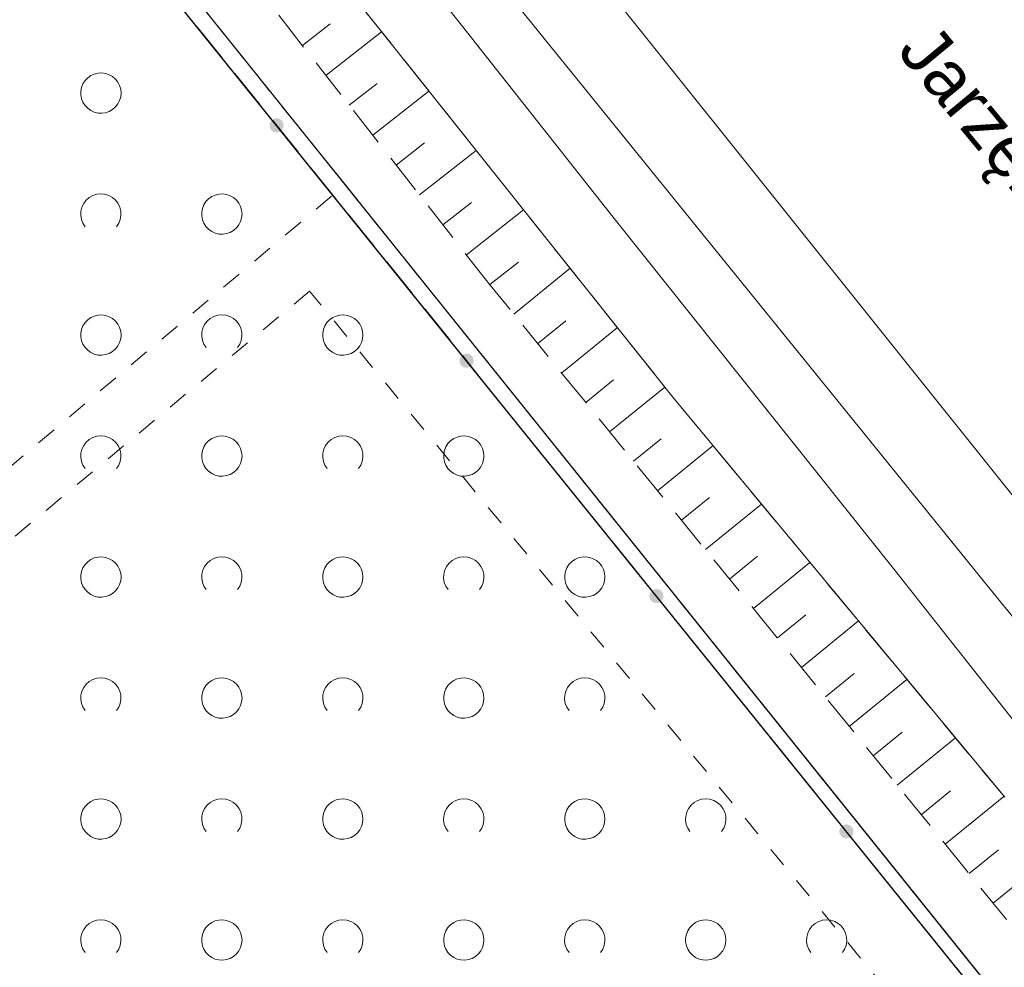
# Model space of a CAD drawing. Extents: x 5474185 to 5474933, y 5916077 to 5916824.
# Tile 102 of 256: x 5474408 to 5474433, y 5916661 to 5916684. Entities that reach past the tile are written whole.
import ezdxf

# ---------------------------------------------------------------- set-up
doc = ezdxf.new("R2010")
doc.units = 0
for name, pattern in [('PRZER1-1', [1, 0.5, -0.5]), ('PRZER2-1', [1.5, 1, -0.5]), ('PRZER3-1', [2, 1.5, -0.5])]:
    doc.linetypes.add(name, pattern=pattern)
for name, color, linetype, lineweight in [('GESDZI', 253, 'CONTINUOUS', 18), ('GESKKL', 253, 'CONTINUOUS', 18), ('GESUZY', 253, 'CONTINUOUS', 18), ('GSLKOG', 253, 'CONTINUOUS', 35), ('GSSPDR', 253, 'CONTINUOUS', 18), ('GSSTZI', 254, 'CONTINUOUS', 18), ('GSSZAD', 254, 'CONTINUOUS', 18), ('GSSZSN', 254, 'CONTINUOUS', 18), ('GTGTXT_O', 254, 'CONTINUOUS', 18)]:
    doc.layers.add(name, color=color, linetype=linetype, lineweight=lineweight)
doc.styles.add('Arial', font='arial.ttf')

msp = doc.modelspace()

# ---------------------------------------------------------------- hatches: boundary and pattern name
at = {"layer": 'GSLKOG'}
for points in [[(5474414.683226, 5916681.296493), (5474414.638821, 5916681.307227), (5474414.598706, 5916681.329088), (5474414.565617, 5916681.360585), (5474414.541807, 5916681.399574), (5474414.5289, 5916681.443397), (5474414.527773, 5916681.489067), (5474414.538507, 5916681.533472), (5474414.560368, 5916681.573587), (5474414.591865, 5916681.606677), (5474414.630854, 5916681.630486), (5474414.674677, 5916681.643394), (5474414.720347, 5916681.64452), (5474414.764752, 5916681.633786), (5474414.804867, 5916681.611926), (5474414.837957, 5916681.580428), (5474414.861767, 5916681.54144), (5474414.874674, 5916681.497616), (5474414.8758, 5916681.451946), (5474414.865066, 5916681.407541), (5474414.843206, 5916681.367426), (5474414.811708, 5916681.334337), (5474414.77272, 5916681.310527), (5474414.728896, 5916681.29762)], [(5474414.683226, 5916681.296493), (5474414.638821, 5916681.307227), (5474414.598706, 5916681.329088), (5474414.565617, 5916681.360585), (5474414.541807, 5916681.399574), (5474414.5289, 5916681.443397), (5474414.527773, 5916681.489067), (5474414.538507, 5916681.533472), (5474414.560368, 5916681.573587), (5474414.591865, 5916681.606677), (5474414.630854, 5916681.630486), (5474414.674677, 5916681.643394), (5474414.720347, 5916681.64452), (5474414.764752, 5916681.633786), (5474414.804867, 5916681.611926), (5474414.837957, 5916681.580428), (5474414.861767, 5916681.54144), (5474414.874674, 5916681.497616), (5474414.8758, 5916681.451946), (5474414.865066, 5916681.407541), (5474414.843206, 5916681.367426), (5474414.811708, 5916681.334337), (5474414.77272, 5916681.310527), (5474414.728896, 5916681.29762)], [(5474419.394144, 5916675.460634), (5474419.349739, 5916675.471368), (5474419.309624, 5916675.493229), (5474419.276535, 5916675.524726), (5474419.252725, 5916675.563715), (5474419.239818, 5916675.607538), (5474419.238691, 5916675.653208), (5474419.249425, 5916675.697613), (5474419.271286, 5916675.737728), (5474419.302783, 5916675.770818), (5474419.341772, 5916675.794627), (5474419.385595, 5916675.807535), (5474419.431265, 5916675.808661), (5474419.475671, 5916675.797927), (5474419.515785, 5916675.776067), (5474419.548875, 5916675.744569), (5474419.572685, 5916675.70558), (5474419.585592, 5916675.661757), (5474419.586718, 5916675.616087), (5474419.575984, 5916675.571682), (5474419.554124, 5916675.531567), (5474419.522626, 5916675.498478), (5474419.483638, 5916675.474668), (5474419.439814, 5916675.461761)], [(5474419.394144, 5916675.460634), (5474419.349739, 5916675.471368), (5474419.309624, 5916675.493229), (5474419.276535, 5916675.524726), (5474419.252725, 5916675.563715), (5474419.239818, 5916675.607538), (5474419.238691, 5916675.653208), (5474419.249425, 5916675.697613), (5474419.271286, 5916675.737728), (5474419.302783, 5916675.770818), (5474419.341772, 5916675.794627), (5474419.385595, 5916675.807535), (5474419.431265, 5916675.808661), (5474419.475671, 5916675.797927), (5474419.515785, 5916675.776067), (5474419.548875, 5916675.744569), (5474419.572685, 5916675.70558), (5474419.585592, 5916675.661757), (5474419.586718, 5916675.616087), (5474419.575984, 5916675.571682), (5474419.554124, 5916675.531567), (5474419.522626, 5916675.498478), (5474419.483638, 5916675.474668), (5474419.439814, 5916675.461761)], [(5474424.105062, 5916669.624775), (5474424.060657, 5916669.635509), (5474424.020542, 5916669.65737), (5474423.987453, 5916669.688867), (5474423.963643, 5916669.727856), (5474423.950736, 5916669.771679), (5474423.94961, 5916669.817349), (5474423.960343, 5916669.861754), (5474423.982204, 5916669.901869), (5474424.013702, 5916669.934959), (5474424.05269, 5916669.958768), (5474424.096513, 5916669.971676), (5474424.142184, 5916669.972802), (5474424.186589, 5916669.962068), (5474424.226704, 5916669.940208), (5474424.259793, 5916669.90871), (5474424.283603, 5916669.869721), (5474424.29651, 5916669.825898), (5474424.297636, 5916669.780228), (5474424.286902, 5916669.735823), (5474424.265042, 5916669.695708), (5474424.233544, 5916669.662619), (5474424.194556, 5916669.638809), (5474424.150732, 5916669.625902)], [(5474424.105062, 5916669.624775), (5474424.060657, 5916669.635509), (5474424.020542, 5916669.65737), (5474423.987453, 5916669.688867), (5474423.963643, 5916669.727856), (5474423.950736, 5916669.771679), (5474423.94961, 5916669.817349), (5474423.960343, 5916669.861754), (5474423.982204, 5916669.901869), (5474424.013702, 5916669.934959), (5474424.05269, 5916669.958768), (5474424.096513, 5916669.971676), (5474424.142184, 5916669.972802), (5474424.186589, 5916669.962068), (5474424.226704, 5916669.940208), (5474424.259793, 5916669.90871), (5474424.283603, 5916669.869721), (5474424.29651, 5916669.825898), (5474424.297636, 5916669.780228), (5474424.286902, 5916669.735823), (5474424.265042, 5916669.695708), (5474424.233544, 5916669.662619), (5474424.194556, 5916669.638809), (5474424.150732, 5916669.625902)], [(5474428.81598, 5916663.788916), (5474428.771575, 5916663.79965), (5474428.73146, 5916663.82151), (5474428.698371, 5916663.853008), (5474428.674561, 5916663.891997), (5474428.661654, 5916663.93582), (5474428.660528, 5916663.98149), (5474428.671261, 5916664.025895), (5474428.693122, 5916664.06601), (5474428.72462, 5916664.0991), (5474428.763608, 5916664.122909), (5474428.807432, 5916664.135817), (5474428.853102, 5916664.136943), (5474428.897507, 5916664.126209), (5474428.937622, 5916664.104349), (5474428.970711, 5916664.072851), (5474428.994521, 5916664.033862), (5474429.007428, 5916663.990039), (5474429.008554, 5916663.944369), (5474428.99782, 5916663.899964), (5474428.97596, 5916663.859849), (5474428.944462, 5916663.826759), (5474428.905474, 5916663.80295), (5474428.86165, 5916663.790042)], [(5474428.81598, 5916663.788916), (5474428.771575, 5916663.79965), (5474428.73146, 5916663.82151), (5474428.698371, 5916663.853008), (5474428.674561, 5916663.891997), (5474428.661654, 5916663.93582), (5474428.660528, 5916663.98149), (5474428.671261, 5916664.025895), (5474428.693122, 5916664.06601), (5474428.72462, 5916664.0991), (5474428.763608, 5916664.122909), (5474428.807432, 5916664.135817), (5474428.853102, 5916664.136943), (5474428.897507, 5916664.126209), (5474428.937622, 5916664.104349), (5474428.970711, 5916664.072851), (5474428.994521, 5916664.033862), (5474429.007428, 5916663.990039), (5474429.008554, 5916663.944369), (5474428.99782, 5916663.899964), (5474428.97596, 5916663.859849), (5474428.944462, 5916663.826759), (5474428.905474, 5916663.80295), (5474428.86165, 5916663.790042)]]:
    msp.add_hatch(color=256, dxfattribs=at).paths.add_polyline_path(points)

# ---------------------------------------------------------------- linework, layer by layer
at = {"layer": 'GESDZI', "linetype": 'Continuous', "lineweight": 13}
for p, q in [((5474443.69, 5916646.04, 10.22), (5474393.53, 5916708.46, 10.22)), ((5474393.53, 5916708.46, 10.22), (5474443.69, 5916646.04, 10.22))]:
    msp.add_line(p, q, dxfattribs=at)
at = {"layer": 'GESDZI', "linetype": 'Continuous', "lineweight": 13, "elevation": 10.22, "flags": 128}
msp.add_lwpolyline([(5474443.69, 5916646.04), (5474393.53, 5916708.46), (5474352.63, 5916757.58), (5474351.73, 5916758.9), (5474246, 5916681.43), (5474241.05, 5916671.19), (5474244.02, 5916663.45), (5474255.17, 5916645.95), (5474272.74, 5916621.91), (5474307.08, 5916579.16), (5474342.29, 5916532.08), (5474455.96, 5916630.15), (5474443.69, 5916646.04)], close=True, dxfattribs=at)
at = {"layer": 'GESKKL', "linetype": 'PRZER3-1', "lineweight": 13}
for p, q in [((5474416.4, 5916680, 10.06), (5474393.53, 5916708.46, 10.06)), ((5474432.02, 5916660.56, 10.06), (5474416.4, 5916680, 10.06))]:
    msp.add_line(p, q, dxfattribs=at)
at = {"layer": 'GESUZY', "linetype": 'PRZER1-1', "lineweight": 13}
for p, q in [((5474416.4, 5916680, 10.08), (5474393.53, 5916708.46, 10.08)), ((5474393.53, 5916708.46, 10.08), (5474416.4, 5916680, 10.08)), ((5474372.1, 5916642.66, 10.08), (5474416.4, 5916680, 10.08)), ((5474416.4, 5916680, 10.08), (5474432.02, 5916660.56, 10.08)), ((5474415.52, 5916677.36, 10.08), (5474372.88, 5916641.89, 10.08)), ((5474430.46, 5916659.28, 10.08), (5474415.52, 5916677.36, 10.08))]:
    msp.add_line(p, q, dxfattribs=at)
at = {"layer": 'GSLKOG', "linetype": 'Continuous', "lineweight": 30}
msp.add_line((5474450.6, 5916637, 10.18), (5474411.78, 5916685.09, 10.18), dxfattribs=at)
at = {"layer": 'GSSPDR', "linetype": 'Continuous', "lineweight": 13}
for p, q in [((5474414.52, 5916692.05, 10.18), (5474432.51, 5916669.84, 10.18)), ((5474423.98, 5916683.5, 10.18), (5474417.34, 5916691.87, 10.18)), ((5474413.18, 5916688.97, 10.18), (5474424.53, 5916674.73, 10.18)), ((5474423.11, 5916679.12, 10.18), (5474415.35, 5916688.95, 10.18)), ((5474432.97, 5916672.28, 10.18), (5474423.98, 5916683.5, 10.18)), ((5474430.03, 5916670.45, 10.18), (5474423.11, 5916679.12, 10.18)), ((5474424.53, 5916674.73, 10.18), (5474432.76, 5916664.81, 10.18)), ((5474438.88, 5916659.23, 10.18), (5474430.03, 5916670.45, 10.18)), ((5474432.51, 5916669.84, 10.18), (5474444.84, 5916654.64, 10.18))]:
    msp.add_line(p, q, dxfattribs=at)
at = {"layer": 'GSSTZI', "linetype": 'PRZER2-1', "lineweight": 13}
msp.add_line((5474411.78, 5916685.09, 10.1), (5474450.6, 5916637, 10.1), dxfattribs=at)
at = {"layer": 'GSSZAD', "linetype": 'PRZER2-1', "lineweight": 13}
msp.add_line((5474411.78, 5916685.09, 10.1), (5474450.6, 5916637, 10.1), dxfattribs=at)
at = {"layer": 'GSSZAD', "elevation": 10.1, "flags": 128}
for points in [[(5474410.845, 5916682.271005), (5474410.835964, 5916682.365631), (5474410.809184, 5916682.456836), (5474410.765627, 5916682.541325), (5474410.706867, 5916682.616045), (5474410.635028, 5916682.678293), (5474410.552708, 5916682.725821), (5474410.462879, 5916682.756911), (5474410.368791, 5916682.770439), (5474410.273843, 5916682.765916), (5474410.181466, 5916682.743505), (5474410.095, 5916682.704018), (5474410.01757, 5916682.64888), (5474409.951973, 5916682.580084), (5474409.900582, 5916682.500118), (5474409.865254, 5916682.411871), (5474409.847264, 5916682.318533), (5474409.847264, 5916682.223477), (5474409.865254, 5916682.130139), (5474409.900582, 5916682.041892), (5474409.951973, 5916681.961926), (5474410.01757, 5916681.89313), (5474410.095, 5916681.837992), (5474410.181466, 5916681.798505), (5474410.273843, 5916681.776094), (5474410.368791, 5916681.771571), (5474410.462879, 5916681.785099), (5474410.552708, 5916681.816189), (5474410.635028, 5916681.863717), (5474410.706867, 5916681.925965), (5474410.765627, 5916682.000685), (5474410.809184, 5916682.085174), (5474410.835964, 5916682.176379), (5474410.845, 5916682.271005)], [(5474413.845, 5916679.271005), (5474413.835964, 5916679.365631), (5474413.809184, 5916679.456836), (5474413.765627, 5916679.541325), (5474413.706867, 5916679.616045), (5474413.635028, 5916679.678293), (5474413.552708, 5916679.725821), (5474413.462879, 5916679.756911), (5474413.368791, 5916679.770439), (5474413.273843, 5916679.765916), (5474413.181466, 5916679.743505), (5474413.095, 5916679.704018), (5474413.01757, 5916679.64888), (5474412.951973, 5916679.580084), (5474412.900582, 5916679.500118), (5474412.865254, 5916679.411871), (5474412.847264, 5916679.318533), (5474412.847264, 5916679.223477), (5474412.865254, 5916679.130139), (5474412.900582, 5916679.041892), (5474412.951973, 5916678.961926), (5474413.01757, 5916678.89313), (5474413.095, 5916678.837992), (5474413.181466, 5916678.798505), (5474413.273843, 5916678.776094), (5474413.368791, 5916678.771571), (5474413.462879, 5916678.785099), (5474413.552708, 5916678.816189), (5474413.635028, 5916678.863717), (5474413.706867, 5916678.925965), (5474413.765627, 5916679.000685), (5474413.809184, 5916679.085174), (5474413.835964, 5916679.176379), (5474413.845, 5916679.271005)], [(5474410.845, 5916676.271005), (5474410.835964, 5916676.365631), (5474410.809184, 5916676.456836), (5474410.765627, 5916676.541325), (5474410.706867, 5916676.616045), (5474410.635028, 5916676.678293), (5474410.552708, 5916676.725821), (5474410.462879, 5916676.756911), (5474410.368791, 5916676.770439), (5474410.273843, 5916676.765916), (5474410.181466, 5916676.743505), (5474410.095, 5916676.704018), (5474410.01757, 5916676.64888), (5474409.951973, 5916676.580084), (5474409.900582, 5916676.500118), (5474409.865254, 5916676.411871), (5474409.847264, 5916676.318533), (5474409.847264, 5916676.223477), (5474409.865254, 5916676.130139), (5474409.900582, 5916676.041892), (5474409.951973, 5916675.961926), (5474410.01757, 5916675.89313), (5474410.095, 5916675.837992), (5474410.181466, 5916675.798505), (5474410.273843, 5916675.776094), (5474410.368791, 5916675.771571), (5474410.462879, 5916675.785099), (5474410.552708, 5916675.816189), (5474410.635028, 5916675.863717), (5474410.706867, 5916675.925965), (5474410.765627, 5916676.000685), (5474410.809184, 5916676.085174), (5474410.835964, 5916676.176379), (5474410.845, 5916676.271005)], [(5474416.845, 5916676.271005), (5474416.835964, 5916676.365631), (5474416.809184, 5916676.456836), (5474416.765627, 5916676.541325), (5474416.706867, 5916676.616045), (5474416.635028, 5916676.678293), (5474416.552708, 5916676.725821), (5474416.462879, 5916676.756911), (5474416.368791, 5916676.770439), (5474416.273843, 5916676.765916), (5474416.181466, 5916676.743505), (5474416.095, 5916676.704018), (5474416.01757, 5916676.64888), (5474415.951973, 5916676.580084), (5474415.900582, 5916676.500118), (5474415.865254, 5916676.411871), (5474415.847264, 5916676.318533), (5474415.847264, 5916676.223477), (5474415.865254, 5916676.130139), (5474415.900582, 5916676.041892), (5474415.951973, 5916675.961926), (5474416.01757, 5916675.89313), (5474416.095, 5916675.837992), (5474416.181466, 5916675.798505), (5474416.273843, 5916675.776094), (5474416.368791, 5916675.771571), (5474416.462879, 5916675.785099), (5474416.552708, 5916675.816189), (5474416.635028, 5916675.863717), (5474416.706867, 5916675.925965), (5474416.765627, 5916676.000685), (5474416.809184, 5916676.085174), (5474416.835964, 5916676.176379), (5474416.845, 5916676.271005)], [(5474413.845, 5916673.271005), (5474413.835964, 5916673.365631), (5474413.809184, 5916673.456836), (5474413.765627, 5916673.541325), (5474413.706867, 5916673.616045), (5474413.635028, 5916673.678293), (5474413.552708, 5916673.725821), (5474413.462879, 5916673.756911), (5474413.368791, 5916673.770439), (5474413.273843, 5916673.765916), (5474413.181466, 5916673.743505), (5474413.095, 5916673.704018), (5474413.01757, 5916673.64888), (5474412.951973, 5916673.580084), (5474412.900582, 5916673.500118), (5474412.865254, 5916673.411871), (5474412.847264, 5916673.318533), (5474412.847264, 5916673.223477), (5474412.865254, 5916673.130139), (5474412.900582, 5916673.041892), (5474412.951973, 5916672.961926), (5474413.01757, 5916672.89313), (5474413.095, 5916672.837992), (5474413.181466, 5916672.798505), (5474413.273843, 5916672.776094), (5474413.368791, 5916672.771571), (5474413.462879, 5916672.785099), (5474413.552708, 5916672.816189), (5474413.635028, 5916672.863717), (5474413.706867, 5916672.925965), (5474413.765627, 5916673.000685), (5474413.809184, 5916673.085174), (5474413.835964, 5916673.176379), (5474413.845, 5916673.271005)], [(5474419.845, 5916673.271005), (5474419.835964, 5916673.365631), (5474419.809184, 5916673.456836), (5474419.765627, 5916673.541325), (5474419.706867, 5916673.616045), (5474419.635028, 5916673.678293), (5474419.552708, 5916673.725821), (5474419.462879, 5916673.756911), (5474419.368791, 5916673.770439), (5474419.273843, 5916673.765916), (5474419.181466, 5916673.743505), (5474419.095, 5916673.704018), (5474419.01757, 5916673.64888), (5474418.951973, 5916673.580084), (5474418.900582, 5916673.500118), (5474418.865254, 5916673.411871), (5474418.847264, 5916673.318533), (5474418.847264, 5916673.223477), (5474418.865254, 5916673.130139), (5474418.900582, 5916673.041892), (5474418.951973, 5916672.961926), (5474419.01757, 5916672.89313), (5474419.095, 5916672.837992), (5474419.181466, 5916672.798505), (5474419.273843, 5916672.776094), (5474419.368791, 5916672.771571), (5474419.462879, 5916672.785099), (5474419.552708, 5916672.816189), (5474419.635028, 5916672.863717), (5474419.706867, 5916672.925965), (5474419.765627, 5916673.000685), (5474419.809184, 5916673.085174), (5474419.835964, 5916673.176379), (5474419.845, 5916673.271005)], [(5474410.845, 5916670.271005), (5474410.835964, 5916670.365631), (5474410.809184, 5916670.456836), (5474410.765627, 5916670.541325), (5474410.706867, 5916670.616045), (5474410.635028, 5916670.678293), (5474410.552708, 5916670.725821), (5474410.462879, 5916670.756911), (5474410.368791, 5916670.770439), (5474410.273843, 5916670.765916), (5474410.181466, 5916670.743505), (5474410.095, 5916670.704018), (5474410.01757, 5916670.64888), (5474409.951973, 5916670.580084), (5474409.900582, 5916670.500118), (5474409.865254, 5916670.411871), (5474409.847264, 5916670.318533), (5474409.847264, 5916670.223477), (5474409.865254, 5916670.130139), (5474409.900582, 5916670.041892), (5474409.951973, 5916669.961926), (5474410.01757, 5916669.89313), (5474410.095, 5916669.837992), (5474410.181466, 5916669.798505), (5474410.273843, 5916669.776094), (5474410.368791, 5916669.771571), (5474410.462879, 5916669.785099), (5474410.552708, 5916669.816189), (5474410.635028, 5916669.863717), (5474410.706867, 5916669.925965), (5474410.765627, 5916670.000685), (5474410.809184, 5916670.085174), (5474410.835964, 5916670.176379), (5474410.845, 5916670.271005)], [(5474416.845, 5916670.271005), (5474416.835964, 5916670.365631), (5474416.809184, 5916670.456836), (5474416.765627, 5916670.541325), (5474416.706867, 5916670.616045), (5474416.635028, 5916670.678293), (5474416.552708, 5916670.725821), (5474416.462879, 5916670.756911), (5474416.368791, 5916670.770439), (5474416.273843, 5916670.765916), (5474416.181466, 5916670.743505), (5474416.095, 5916670.704018), (5474416.01757, 5916670.64888), (5474415.951973, 5916670.580084), (5474415.900582, 5916670.500118), (5474415.865254, 5916670.411871), (5474415.847264, 5916670.318533), (5474415.847264, 5916670.223477), (5474415.865254, 5916670.130139), (5474415.900582, 5916670.041892), (5474415.951973, 5916669.961926), (5474416.01757, 5916669.89313), (5474416.095, 5916669.837992), (5474416.181466, 5916669.798505), (5474416.273843, 5916669.776094), (5474416.368791, 5916669.771571), (5474416.462879, 5916669.785099), (5474416.552708, 5916669.816189), (5474416.635028, 5916669.863717), (5474416.706867, 5916669.925965), (5474416.765627, 5916670.000685), (5474416.809184, 5916670.085174), (5474416.835964, 5916670.176379), (5474416.845, 5916670.271005)], [(5474422.845, 5916670.271005), (5474422.835964, 5916670.365631), (5474422.809184, 5916670.456836), (5474422.765627, 5916670.541325), (5474422.706867, 5916670.616045), (5474422.635028, 5916670.678293), (5474422.552708, 5916670.725821), (5474422.462879, 5916670.756911), (5474422.368791, 5916670.770439), (5474422.273843, 5916670.765916), (5474422.181466, 5916670.743505), (5474422.095, 5916670.704018), (5474422.01757, 5916670.64888), (5474421.951973, 5916670.580084), (5474421.900582, 5916670.500118), (5474421.865254, 5916670.411871), (5474421.847264, 5916670.318533), (5474421.847264, 5916670.223477), (5474421.865254, 5916670.130139), (5474421.900582, 5916670.041892), (5474421.951973, 5916669.961926), (5474422.01757, 5916669.89313), (5474422.095, 5916669.837992), (5474422.181466, 5916669.798505), (5474422.273843, 5916669.776094), (5474422.368791, 5916669.771571), (5474422.462879, 5916669.785099), (5474422.552708, 5916669.816189), (5474422.635028, 5916669.863717), (5474422.706867, 5916669.925965), (5474422.765627, 5916670.000685), (5474422.809184, 5916670.085174), (5474422.835964, 5916670.176379), (5474422.845, 5916670.271005)], [(5474413.845, 5916667.271005), (5474413.835964, 5916667.365631), (5474413.809184, 5916667.456836), (5474413.765627, 5916667.541325), (5474413.706867, 5916667.616045), (5474413.635028, 5916667.678293), (5474413.552708, 5916667.725821), (5474413.462879, 5916667.756911), (5474413.368791, 5916667.770439), (5474413.273843, 5916667.765916), (5474413.181466, 5916667.743505), (5474413.095, 5916667.704018), (5474413.01757, 5916667.64888), (5474412.951973, 5916667.580084), (5474412.900582, 5916667.500118), (5474412.865254, 5916667.411871), (5474412.847264, 5916667.318533), (5474412.847264, 5916667.223477), (5474412.865254, 5916667.130139), (5474412.900582, 5916667.041892), (5474412.951973, 5916666.961926), (5474413.01757, 5916666.89313), (5474413.095, 5916666.837992), (5474413.181466, 5916666.798505), (5474413.273843, 5916666.776094), (5474413.368791, 5916666.771571), (5474413.462879, 5916666.785099), (5474413.552708, 5916666.816189), (5474413.635028, 5916666.863717), (5474413.706867, 5916666.925965), (5474413.765627, 5916667.000685), (5474413.809184, 5916667.085174), (5474413.835964, 5916667.176379), (5474413.845, 5916667.271005)], [(5474419.845, 5916667.271005), (5474419.835964, 5916667.365631), (5474419.809184, 5916667.456836), (5474419.765627, 5916667.541325), (5474419.706867, 5916667.616045), (5474419.635028, 5916667.678293), (5474419.552708, 5916667.725821), (5474419.462879, 5916667.756911), (5474419.368791, 5916667.770439), (5474419.273843, 5916667.765916), (5474419.181466, 5916667.743505), (5474419.095, 5916667.704018), (5474419.01757, 5916667.64888), (5474418.951973, 5916667.580084), (5474418.900582, 5916667.500118), (5474418.865254, 5916667.411871), (5474418.847264, 5916667.318533), (5474418.847264, 5916667.223477), (5474418.865254, 5916667.130139), (5474418.900582, 5916667.041892), (5474418.951973, 5916666.961926), (5474419.01757, 5916666.89313), (5474419.095, 5916666.837992), (5474419.181466, 5916666.798505), (5474419.273843, 5916666.776094), (5474419.368791, 5916666.771571), (5474419.462879, 5916666.785099), (5474419.552708, 5916666.816189), (5474419.635028, 5916666.863717), (5474419.706867, 5916666.925965), (5474419.765627, 5916667.000685), (5474419.809184, 5916667.085174), (5474419.835964, 5916667.176379), (5474419.845, 5916667.271005)], [(5474410.845, 5916664.271005), (5474410.835964, 5916664.365631), (5474410.809184, 5916664.456836), (5474410.765627, 5916664.541325), (5474410.706867, 5916664.616045), (5474410.635028, 5916664.678293), (5474410.552708, 5916664.725821), (5474410.462879, 5916664.756911), (5474410.368791, 5916664.770439), (5474410.273843, 5916664.765916), (5474410.181466, 5916664.743505), (5474410.095, 5916664.704018), (5474410.01757, 5916664.64888), (5474409.951973, 5916664.580084), (5474409.900582, 5916664.500118), (5474409.865254, 5916664.411871), (5474409.847264, 5916664.318533), (5474409.847264, 5916664.223477), (5474409.865254, 5916664.130139), (5474409.900582, 5916664.041892), (5474409.951973, 5916663.961926), (5474410.01757, 5916663.89313), (5474410.095, 5916663.837992), (5474410.181466, 5916663.798505), (5474410.273843, 5916663.776094), (5474410.368791, 5916663.771571), (5474410.462879, 5916663.785099), (5474410.552708, 5916663.816189), (5474410.635028, 5916663.863717), (5474410.706867, 5916663.925965), (5474410.765627, 5916664.000685), (5474410.809184, 5916664.085174), (5474410.835964, 5916664.176379), (5474410.845, 5916664.271005)], [(5474416.845, 5916664.271005), (5474416.835964, 5916664.365631), (5474416.809184, 5916664.456836), (5474416.765627, 5916664.541325), (5474416.706867, 5916664.616045), (5474416.635028, 5916664.678293), (5474416.552708, 5916664.725821), (5474416.462879, 5916664.756911), (5474416.368791, 5916664.770439), (5474416.273843, 5916664.765916), (5474416.181466, 5916664.743505), (5474416.095, 5916664.704018), (5474416.01757, 5916664.64888), (5474415.951973, 5916664.580084), (5474415.900582, 5916664.500118), (5474415.865254, 5916664.411871), (5474415.847264, 5916664.318533), (5474415.847264, 5916664.223477), (5474415.865254, 5916664.130139), (5474415.900582, 5916664.041892), (5474415.951973, 5916663.961926), (5474416.01757, 5916663.89313), (5474416.095, 5916663.837992), (5474416.181466, 5916663.798505), (5474416.273843, 5916663.776094), (5474416.368791, 5916663.771571), (5474416.462879, 5916663.785099), (5474416.552708, 5916663.816189), (5474416.635028, 5916663.863717), (5474416.706867, 5916663.925965), (5474416.765627, 5916664.000685), (5474416.809184, 5916664.085174), (5474416.835964, 5916664.176379), (5474416.845, 5916664.271005)], [(5474422.845, 5916664.271005), (5474422.835964, 5916664.365631), (5474422.809184, 5916664.456836), (5474422.765627, 5916664.541325), (5474422.706867, 5916664.616045), (5474422.635028, 5916664.678293), (5474422.552708, 5916664.725821), (5474422.462879, 5916664.756911), (5474422.368791, 5916664.770439), (5474422.273843, 5916664.765916), (5474422.181466, 5916664.743505), (5474422.095, 5916664.704018), (5474422.01757, 5916664.64888), (5474421.951973, 5916664.580084), (5474421.900582, 5916664.500118), (5474421.865254, 5916664.411871), (5474421.847264, 5916664.318533), (5474421.847264, 5916664.223477), (5474421.865254, 5916664.130139), (5474421.900582, 5916664.041892), (5474421.951973, 5916663.961926), (5474422.01757, 5916663.89313), (5474422.095, 5916663.837992), (5474422.181466, 5916663.798505), (5474422.273843, 5916663.776094), (5474422.368791, 5916663.771571), (5474422.462879, 5916663.785099), (5474422.552708, 5916663.816189), (5474422.635028, 5916663.863717), (5474422.706867, 5916663.925965), (5474422.765627, 5916664.000685), (5474422.809184, 5916664.085174), (5474422.835964, 5916664.176379), (5474422.845, 5916664.271005)], [(5474413.845, 5916661.271005), (5474413.835964, 5916661.365631), (5474413.809184, 5916661.456836), (5474413.765627, 5916661.541325), (5474413.706867, 5916661.616045), (5474413.635028, 5916661.678293), (5474413.552708, 5916661.725821), (5474413.462879, 5916661.756911), (5474413.368791, 5916661.770439), (5474413.273843, 5916661.765916), (5474413.181466, 5916661.743505), (5474413.095, 5916661.704018), (5474413.01757, 5916661.64888), (5474412.951973, 5916661.580084), (5474412.900582, 5916661.500118), (5474412.865254, 5916661.411871), (5474412.847264, 5916661.318533), (5474412.847264, 5916661.223477), (5474412.865254, 5916661.130139), (5474412.900582, 5916661.041892), (5474412.951973, 5916660.961926), (5474413.01757, 5916660.89313), (5474413.095, 5916660.837992), (5474413.181466, 5916660.798505), (5474413.273843, 5916660.776094), (5474413.368791, 5916660.771571), (5474413.462879, 5916660.785099), (5474413.552708, 5916660.816189), (5474413.635028, 5916660.863717), (5474413.706867, 5916660.925965), (5474413.765627, 5916661.000685), (5474413.809184, 5916661.085174), (5474413.835964, 5916661.176379), (5474413.845, 5916661.271005)], [(5474419.845, 5916661.271005), (5474419.835964, 5916661.365631), (5474419.809184, 5916661.456836), (5474419.765627, 5916661.541325), (5474419.706867, 5916661.616045), (5474419.635028, 5916661.678293), (5474419.552708, 5916661.725821), (5474419.462879, 5916661.756911), (5474419.368791, 5916661.770439), (5474419.273843, 5916661.765916), (5474419.181466, 5916661.743505), (5474419.095, 5916661.704018), (5474419.01757, 5916661.64888), (5474418.951973, 5916661.580084), (5474418.900582, 5916661.500118), (5474418.865254, 5916661.411871), (5474418.847264, 5916661.318533), (5474418.847264, 5916661.223477), (5474418.865254, 5916661.130139), (5474418.900582, 5916661.041892), (5474418.951973, 5916660.961926), (5474419.01757, 5916660.89313), (5474419.095, 5916660.837992), (5474419.181466, 5916660.798505), (5474419.273843, 5916660.776094), (5474419.368791, 5916660.771571), (5474419.462879, 5916660.785099), (5474419.552708, 5916660.816189), (5474419.635028, 5916660.863717), (5474419.706867, 5916660.925965), (5474419.765627, 5916661.000685), (5474419.809184, 5916661.085174), (5474419.835964, 5916661.176379), (5474419.845, 5916661.271005)], [(5474425.845, 5916661.271005), (5474425.835964, 5916661.365631), (5474425.809184, 5916661.456836), (5474425.765627, 5916661.541325), (5474425.706867, 5916661.616045), (5474425.635028, 5916661.678293), (5474425.552708, 5916661.725821), (5474425.462879, 5916661.756911), (5474425.368791, 5916661.770439), (5474425.273843, 5916661.765916), (5474425.181466, 5916661.743505), (5474425.095, 5916661.704018), (5474425.01757, 5916661.64888), (5474424.951973, 5916661.580084), (5474424.900582, 5916661.500118), (5474424.865254, 5916661.411871), (5474424.847264, 5916661.318533), (5474424.847264, 5916661.223477), (5474424.865254, 5916661.130139), (5474424.900582, 5916661.041892), (5474424.951973, 5916660.961926), (5474425.01757, 5916660.89313), (5474425.095, 5916660.837992), (5474425.181466, 5916660.798505), (5474425.273843, 5916660.776094), (5474425.368791, 5916660.771571), (5474425.462879, 5916660.785099), (5474425.552708, 5916660.816189), (5474425.635028, 5916660.863717), (5474425.706867, 5916660.925965), (5474425.765627, 5916661.000685), (5474425.809184, 5916661.085174), (5474425.835964, 5916661.176379), (5474425.845, 5916661.271005)]]:
    msp.add_lwpolyline(points, close=True, dxfattribs=at)
for points in [[(5474409.954688, 5916678.958505), (5474409.899433, 5916679.044136), (5474409.862688, 5916679.139191), (5474409.84598, 5916679.239723), (5474409.850002, 5916679.341554), (5474409.874588, 5916679.440454), (5474409.918717, 5916679.532315), (5474409.980554, 5916679.61332), (5474410.057532, 5916679.680104), (5474410.146452, 5916679.729894), (5474410.24362, 5916679.760619), (5474410.345, 5916679.771005), (5474410.44638, 5916679.760619), (5474410.543548, 5916679.729894), (5474410.632468, 5916679.680104), (5474410.709446, 5916679.61332), (5474410.771283, 5916679.532315), (5474410.815412, 5916679.440454), (5474410.839998, 5916679.341554), (5474410.84402, 5916679.239723), (5474410.827312, 5916679.139191), (5474410.790567, 5916679.044136), (5474410.735312, 5916678.958505)], [(5474412.954688, 5916675.958505), (5474412.899433, 5916676.044136), (5474412.862688, 5916676.139191), (5474412.84598, 5916676.239723), (5474412.850002, 5916676.341554), (5474412.874588, 5916676.440454), (5474412.918717, 5916676.532315), (5474412.980554, 5916676.61332), (5474413.057532, 5916676.680104), (5474413.146452, 5916676.729894), (5474413.24362, 5916676.760619), (5474413.345, 5916676.771005), (5474413.44638, 5916676.760619), (5474413.543548, 5916676.729894), (5474413.632468, 5916676.680104), (5474413.709446, 5916676.61332), (5474413.771283, 5916676.532315), (5474413.815412, 5916676.440454), (5474413.839998, 5916676.341554), (5474413.84402, 5916676.239723), (5474413.827312, 5916676.139191), (5474413.790567, 5916676.044136), (5474413.735312, 5916675.958505)], [(5474409.954688, 5916672.958505), (5474409.899433, 5916673.044136), (5474409.862688, 5916673.139191), (5474409.84598, 5916673.239723), (5474409.850002, 5916673.341554), (5474409.874588, 5916673.440454), (5474409.918717, 5916673.532315), (5474409.980554, 5916673.61332), (5474410.057532, 5916673.680104), (5474410.146452, 5916673.729894), (5474410.24362, 5916673.760619), (5474410.345, 5916673.771005), (5474410.44638, 5916673.760619), (5474410.543548, 5916673.729894), (5474410.632468, 5916673.680104), (5474410.709446, 5916673.61332), (5474410.771283, 5916673.532315), (5474410.815412, 5916673.440454), (5474410.839998, 5916673.341554), (5474410.84402, 5916673.239723), (5474410.827312, 5916673.139191), (5474410.790567, 5916673.044136), (5474410.735312, 5916672.958505)], [(5474415.954688, 5916672.958505), (5474415.899433, 5916673.044136), (5474415.862688, 5916673.139191), (5474415.84598, 5916673.239723), (5474415.850002, 5916673.341554), (5474415.874588, 5916673.440454), (5474415.918717, 5916673.532315), (5474415.980554, 5916673.61332), (5474416.057532, 5916673.680104), (5474416.146452, 5916673.729894), (5474416.24362, 5916673.760619), (5474416.345, 5916673.771005), (5474416.44638, 5916673.760619), (5474416.543548, 5916673.729894), (5474416.632468, 5916673.680104), (5474416.709446, 5916673.61332), (5474416.771283, 5916673.532315), (5474416.815412, 5916673.440454), (5474416.839998, 5916673.341554), (5474416.84402, 5916673.239723), (5474416.827312, 5916673.139191), (5474416.790567, 5916673.044136), (5474416.735312, 5916672.958505)], [(5474412.954688, 5916669.958505), (5474412.899433, 5916670.044136), (5474412.862688, 5916670.139191), (5474412.84598, 5916670.239723), (5474412.850002, 5916670.341554), (5474412.874588, 5916670.440454), (5474412.918717, 5916670.532315), (5474412.980554, 5916670.61332), (5474413.057532, 5916670.680104), (5474413.146452, 5916670.729894), (5474413.24362, 5916670.760619), (5474413.345, 5916670.771005), (5474413.44638, 5916670.760619), (5474413.543548, 5916670.729894), (5474413.632468, 5916670.680104), (5474413.709446, 5916670.61332), (5474413.771283, 5916670.532315), (5474413.815412, 5916670.440454), (5474413.839998, 5916670.341554), (5474413.84402, 5916670.239723), (5474413.827312, 5916670.139191), (5474413.790567, 5916670.044136), (5474413.735312, 5916669.958505)], [(5474418.954688, 5916669.958505), (5474418.899433, 5916670.044136), (5474418.862688, 5916670.139191), (5474418.84598, 5916670.239723), (5474418.850002, 5916670.341554), (5474418.874588, 5916670.440454), (5474418.918717, 5916670.532315), (5474418.980554, 5916670.61332), (5474419.057532, 5916670.680104), (5474419.146452, 5916670.729894), (5474419.24362, 5916670.760619), (5474419.345, 5916670.771005), (5474419.44638, 5916670.760619), (5474419.543548, 5916670.729894), (5474419.632468, 5916670.680104), (5474419.709446, 5916670.61332), (5474419.771283, 5916670.532315), (5474419.815412, 5916670.440454), (5474419.839998, 5916670.341554), (5474419.84402, 5916670.239723), (5474419.827312, 5916670.139191), (5474419.790567, 5916670.044136), (5474419.735312, 5916669.958505)], [(5474409.954688, 5916666.958505), (5474409.899433, 5916667.044136), (5474409.862688, 5916667.139191), (5474409.84598, 5916667.239723), (5474409.850002, 5916667.341554), (5474409.874588, 5916667.440454), (5474409.918717, 5916667.532315), (5474409.980554, 5916667.61332), (5474410.057532, 5916667.680104), (5474410.146452, 5916667.729894), (5474410.24362, 5916667.760619), (5474410.345, 5916667.771005), (5474410.44638, 5916667.760619), (5474410.543548, 5916667.729894), (5474410.632468, 5916667.680104), (5474410.709446, 5916667.61332), (5474410.771283, 5916667.532315), (5474410.815412, 5916667.440454), (5474410.839998, 5916667.341554), (5474410.84402, 5916667.239723), (5474410.827312, 5916667.139191), (5474410.790567, 5916667.044136), (5474410.735312, 5916666.958505)], [(5474415.954688, 5916666.958505), (5474415.899433, 5916667.044136), (5474415.862688, 5916667.139191), (5474415.84598, 5916667.239723), (5474415.850002, 5916667.341554), (5474415.874588, 5916667.440454), (5474415.918717, 5916667.532315), (5474415.980554, 5916667.61332), (5474416.057532, 5916667.680104), (5474416.146452, 5916667.729894), (5474416.24362, 5916667.760619), (5474416.345, 5916667.771005), (5474416.44638, 5916667.760619), (5474416.543548, 5916667.729894), (5474416.632468, 5916667.680104), (5474416.709446, 5916667.61332), (5474416.771283, 5916667.532315), (5474416.815412, 5916667.440454), (5474416.839998, 5916667.341554), (5474416.84402, 5916667.239723), (5474416.827312, 5916667.139191), (5474416.790567, 5916667.044136), (5474416.735312, 5916666.958505)], [(5474421.954688, 5916666.958505), (5474421.899433, 5916667.044136), (5474421.862688, 5916667.139191), (5474421.84598, 5916667.239723), (5474421.850002, 5916667.341554), (5474421.874588, 5916667.440454), (5474421.918717, 5916667.532315), (5474421.980554, 5916667.61332), (5474422.057532, 5916667.680104), (5474422.146452, 5916667.729894), (5474422.24362, 5916667.760619), (5474422.345, 5916667.771005), (5474422.44638, 5916667.760619), (5474422.543548, 5916667.729894), (5474422.632468, 5916667.680104), (5474422.709446, 5916667.61332), (5474422.771283, 5916667.532315), (5474422.815412, 5916667.440454), (5474422.839998, 5916667.341554), (5474422.84402, 5916667.239723), (5474422.827312, 5916667.139191), (5474422.790567, 5916667.044136), (5474422.735312, 5916666.958505)], [(5474412.954688, 5916663.958505), (5474412.899433, 5916664.044136), (5474412.862688, 5916664.139191), (5474412.84598, 5916664.239723), (5474412.850002, 5916664.341554), (5474412.874588, 5916664.440454), (5474412.918717, 5916664.532315), (5474412.980554, 5916664.61332), (5474413.057532, 5916664.680104), (5474413.146452, 5916664.729894), (5474413.24362, 5916664.760619), (5474413.345, 5916664.771005), (5474413.44638, 5916664.760619), (5474413.543548, 5916664.729894), (5474413.632468, 5916664.680104), (5474413.709446, 5916664.61332), (5474413.771283, 5916664.532315), (5474413.815412, 5916664.440454), (5474413.839998, 5916664.341554), (5474413.84402, 5916664.239723), (5474413.827312, 5916664.139191), (5474413.790567, 5916664.044136), (5474413.735312, 5916663.958505)], [(5474418.954688, 5916663.958505), (5474418.899433, 5916664.044136), (5474418.862688, 5916664.139191), (5474418.84598, 5916664.239723), (5474418.850002, 5916664.341554), (5474418.874588, 5916664.440454), (5474418.918717, 5916664.532315), (5474418.980554, 5916664.61332), (5474419.057532, 5916664.680104), (5474419.146452, 5916664.729894), (5474419.24362, 5916664.760619), (5474419.345, 5916664.771005), (5474419.44638, 5916664.760619), (5474419.543548, 5916664.729894), (5474419.632468, 5916664.680104), (5474419.709446, 5916664.61332), (5474419.771283, 5916664.532315), (5474419.815412, 5916664.440454), (5474419.839998, 5916664.341554), (5474419.84402, 5916664.239723), (5474419.827312, 5916664.139191), (5474419.790567, 5916664.044136), (5474419.735312, 5916663.958505)], [(5474424.954688, 5916663.958505), (5474424.899433, 5916664.044136), (5474424.862688, 5916664.139191), (5474424.84598, 5916664.239723), (5474424.850002, 5916664.341554), (5474424.874588, 5916664.440454), (5474424.918717, 5916664.532315), (5474424.980554, 5916664.61332), (5474425.057532, 5916664.680104), (5474425.146452, 5916664.729894), (5474425.24362, 5916664.760619), (5474425.345, 5916664.771005), (5474425.44638, 5916664.760619), (5474425.543548, 5916664.729894), (5474425.632468, 5916664.680104), (5474425.709446, 5916664.61332), (5474425.771283, 5916664.532315), (5474425.815412, 5916664.440454), (5474425.839998, 5916664.341554), (5474425.84402, 5916664.239723), (5474425.827312, 5916664.139191), (5474425.790567, 5916664.044136), (5474425.735312, 5916663.958505)], [(5474409.954688, 5916660.958505), (5474409.899433, 5916661.044136), (5474409.862688, 5916661.139191), (5474409.84598, 5916661.239723), (5474409.850002, 5916661.341554), (5474409.874588, 5916661.440454), (5474409.918717, 5916661.532315), (5474409.980554, 5916661.61332), (5474410.057532, 5916661.680104), (5474410.146452, 5916661.729894), (5474410.24362, 5916661.760619), (5474410.345, 5916661.771005), (5474410.44638, 5916661.760619), (5474410.543548, 5916661.729894), (5474410.632468, 5916661.680104), (5474410.709446, 5916661.61332), (5474410.771283, 5916661.532315), (5474410.815412, 5916661.440454), (5474410.839998, 5916661.341554), (5474410.84402, 5916661.239723), (5474410.827312, 5916661.139191), (5474410.790567, 5916661.044136), (5474410.735312, 5916660.958505)], [(5474415.954688, 5916660.958505), (5474415.899433, 5916661.044136), (5474415.862688, 5916661.139191), (5474415.84598, 5916661.239723), (5474415.850002, 5916661.341554), (5474415.874588, 5916661.440454), (5474415.918717, 5916661.532315), (5474415.980554, 5916661.61332), (5474416.057532, 5916661.680104), (5474416.146452, 5916661.729894), (5474416.24362, 5916661.760619), (5474416.345, 5916661.771005), (5474416.44638, 5916661.760619), (5474416.543548, 5916661.729894), (5474416.632468, 5916661.680104), (5474416.709446, 5916661.61332), (5474416.771283, 5916661.532315), (5474416.815412, 5916661.440454), (5474416.839998, 5916661.341554), (5474416.84402, 5916661.239723), (5474416.827312, 5916661.139191), (5474416.790567, 5916661.044136), (5474416.735312, 5916660.958505)], [(5474421.954688, 5916660.958505), (5474421.899433, 5916661.044136), (5474421.862688, 5916661.139191), (5474421.84598, 5916661.239723), (5474421.850002, 5916661.341554), (5474421.874588, 5916661.440454), (5474421.918717, 5916661.532315), (5474421.980554, 5916661.61332), (5474422.057532, 5916661.680104), (5474422.146452, 5916661.729894), (5474422.24362, 5916661.760619), (5474422.345, 5916661.771005), (5474422.44638, 5916661.760619), (5474422.543548, 5916661.729894), (5474422.632468, 5916661.680104), (5474422.709446, 5916661.61332), (5474422.771283, 5916661.532315), (5474422.815412, 5916661.440454), (5474422.839998, 5916661.341554), (5474422.84402, 5916661.239723), (5474422.827312, 5916661.139191), (5474422.790567, 5916661.044136), (5474422.735312, 5916660.958505)], [(5474427.954688, 5916660.958505), (5474427.899433, 5916661.044136), (5474427.862688, 5916661.139191), (5474427.84598, 5916661.239723), (5474427.850002, 5916661.341554), (5474427.874588, 5916661.440454), (5474427.918717, 5916661.532315), (5474427.980554, 5916661.61332), (5474428.057532, 5916661.680104), (5474428.146452, 5916661.729894), (5474428.24362, 5916661.760619), (5474428.345, 5916661.771005), (5474428.44638, 5916661.760619), (5474428.543548, 5916661.729894), (5474428.632468, 5916661.680104), (5474428.709446, 5916661.61332), (5474428.771283, 5916661.532315), (5474428.815412, 5916661.440454), (5474428.839998, 5916661.341554), (5474428.84402, 5916661.239723), (5474428.827312, 5916661.139191), (5474428.790567, 5916661.044136), (5474428.735312, 5916660.958505)]]:
    msp.add_lwpolyline(points, dxfattribs=at)
at = {"layer": 'GSSZSN', "linetype": 'PRZER2-1', "lineweight": 13}
for p, q in [((5474420, 5916677.51, 10.06), (5474408.73, 5916691.89, 10.06)), ((5474413.18, 5916688.97, 10.06), (5474424.53, 5916674.73, 10.06)), ((5474433.75, 5916660.62, 10.06), (5474420, 5916677.51, 10.06)), ((5474424.53, 5916674.73, 10.06), (5474432.76, 5916664.81, 10.06))]:
    msp.add_line(p, q, dxfattribs=at)
at = {"layer": 'GSSZSN', "linetype": 'Continuous', "lineweight": 18, "elevation": 10.06, "flags": 128}
for points in [[(5474415.344459, 5916683.450256), (5474416.032308, 5916683.989342)], [(5474415.925235, 5916682.709212), (5474417.30701, 5916683.792147)], [(5474416.506012, 5916681.968168), (5474417.199938, 5916682.512017)], [(5474417.086788, 5916681.227124), (5474418.480717, 5916682.319584)], [(5474417.667565, 5916680.48608), (5474418.367568, 5916681.034691)], [(5474418.248341, 5916679.745036), (5474419.654425, 5916680.847022)], [(5474418.829118, 5916679.003992), (5474419.535198, 5916679.557366)], [(5474419.409894, 5916678.262948), (5474420.828132, 5916679.374459)], [(5474419.990671, 5916677.521903), (5474420.702828, 5916678.08004)], [(5474420.584863, 5916676.791576), (5474421.980943, 5916677.928112)], [(5474421.179274, 5916676.061423), (5474421.873541, 5916676.626619)], [(5474421.773685, 5916675.33127), (5474423.154673, 5916676.45552)], [(5474422.368096, 5916674.601117), (5474423.054817, 5916675.16017)], [(5474422.962507, 5916673.870964), (5474424.328403, 5916674.982928)], [(5474423.556918, 5916673.140811), (5474424.240794, 5916673.697548)], [(5474424.151329, 5916672.410658), (5474425.525856, 5916673.529648)], [(5474424.74574, 5916671.680505), (5474425.436391, 5916672.242758)], [(5474425.340151, 5916670.950352), (5474426.728228, 5916672.080374)], [(5474425.934562, 5916670.220199), (5474426.631988, 5916670.787968)], [(5474426.528973, 5916669.490047), (5474427.9306, 5916670.631099)], [(5474427.123384, 5916668.759894), (5474427.827585, 5916669.333178)], [(5474427.717795, 5916668.029741), (5474429.132973, 5916669.181824)], [(5474428.312206, 5916667.299588), (5474429.023183, 5916667.878387)], [(5474428.906617, 5916666.569435), (5474430.335345, 5916667.732549)], [(5474429.501029, 5916665.839282), (5474430.21878, 5916666.423597)], [(5474430.09544, 5916665.109129), (5474431.537717, 5916666.283274)], [(5474430.689851, 5916664.378976), (5474431.414377, 5916664.968807)], [(5474431.284262, 5916663.648823), (5474432.740089, 5916664.834)], [(5474431.878673, 5916662.91867), (5474432.605056, 5916663.510013)], [(5474432.473084, 5916662.188518), (5474433.922455, 5916663.368438)]]:
    msp.add_lwpolyline(points, dxfattribs=at)

# ---------------------------------------------------------------- texts
at = {"layer": 'GTGTXT_O', "linetype": 'Continuous', "lineweight": 0, "style": 'Arial'}
msp.add_text('Jarzębinowa', height=1.25, rotation=309.669992, dxfattribs=at).set_placement((5474430.064884, 5916683.299503, 10.8))

doc.saveas('drawing.dxf')
